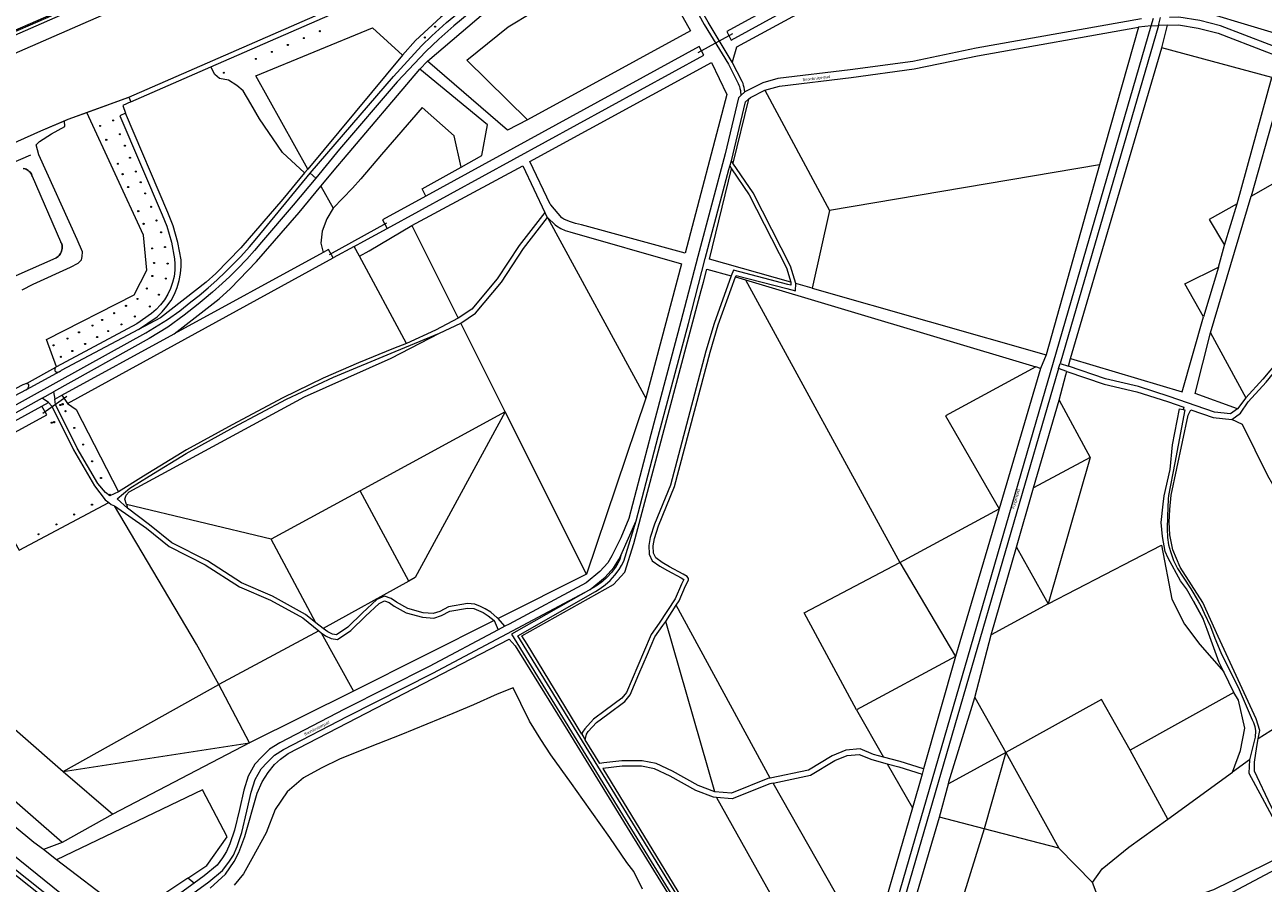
# Model space of a CAD drawing. Header units: metres. Extents: x 138165 to 154469, y 480134 to 494189.
# Tile 71 of 256: x 145283 to 145849, y 483891 to 484283. Entities that reach past the tile are written whole.
import ezdxf

# ---------------------------------------------------------------- set-up
doc = ezdxf.new("R2010")
doc.units = ezdxf.units.M
doc.header["$LTSCALE"] = 0.001
doc.header["$MEASUREMENT"] = 0
for name, color, linetype, lineweight in [('TOP-L-duiker', 7, 'Continuous', 0), ('TOP-L-topo objecten punt', 7, 'Continuous', 0), ('TOP-L-topo objecten vlak', 7, 'Continuous', 0), ('TOP-L-water beschoeiing', 7, 'Continuous', 0), ('TOP-T-topo huisnummering naamgeving', 7, 'Continuous', 0)]:
    doc.layers.add(name, color=color, linetype=linetype, lineweight=lineweight)
doc.styles.add('Style-INTL_ISO', font='INTL_ISO.shx')
doc.styles.add('Style-STANDARD', font='STANDARD.shx')

# ---------------------------------------------------------------- blocks, each defined once
blk = doc.blocks.new('24')
at = {"layer": 'TOP-L-topo objecten punt', "color": 7, "linetype": 'Continuous', "lineweight": 0}
for radius in [0.025, 0.0182, 0.0115, 0.005]:
    blk.add_circle((0, 0), radius, dxfattribs=at)
blk = doc.blocks.new('11')
at = {"layer": 'TOP-L-topo objecten punt', "color": 7, "linetype": 'Continuous', "lineweight": 0}
blk.add_circle((0, 0), 0.025, dxfattribs=at)
at = {"layer": 'TOP-L-topo objecten punt', "color": 7, "linetype": 'Continuous', "lineweight": 0, "style": 'Style-STANDARD'}
blk.add_text('AB', height=0.06, dxfattribs=at).set_placement((0.0483, 0))

msp = doc.modelspace()

# ---------------------------------------------------------------- linework, layer by layer
at = {"layer": 'TOP-L-duiker', "flags": 128}
for points in [[(145606.38, 484278.59), (145590.59, 484269.95)], [(145448.56, 484192.22), (145422.25, 484177.81)], [(145302.63, 484113.11), (145291.67, 484105.32)]]:
    msp.add_lwpolyline(points, dxfattribs=at)
at = {"layer": 'TOP-L-topo objecten vlak', "flags": 128}
for points in [[(145330.88, 484249.64), (145550.02, 484345.58), (145579.21, 484359.1), (145609.89, 484374.49), (145623.19, 484381.3), (145760.47, 484456.3), (145765.2, 484458.89), (146220.19, 484707.49), (146253.18, 484725.48), (146300.77, 484751.18)], [(145735.73, 484499.34), (145729.69, 484494.28), (145585.08, 484415.89), (145555.8, 484401.11), (145538.25, 484392.98), (145538.05, 484392.9), (145173.62, 484234.51), (145170.11, 484233.02), (145166.42, 484231.9), (145162.64, 484231.17), (145159.27, 484230.86), (145152.58, 484231.33), (145147.81, 484232.1), (145141.43, 484234.15), (145140.66, 484231.89)], [(145141.15, 484231.76), (145141.75, 484233.53), (145147.73, 484231.6), (145152.52, 484230.83), (145159.32, 484230.36), (145162.71, 484230.68), (145166.54, 484231.42), (145170.28, 484232.55), (145173.82, 484234.05), (145538.25, 484392.44), (145538.45, 484392.53), (145556.02, 484400.66), (145585.32, 484415.44), (145729.97, 484493.87), (145735.95, 484498.88)], [(145730.35, 484493.09), (145702.9, 484477.75), (145603.11, 484423.97), (145602.91, 484423.86), (145572.39, 484407.39), (145541.11, 484393), (145176.18, 484232.92), (145176.09, 484232.88), (145175.98, 484232.84), (145165.21, 484228.75), (145165.11, 484228.71), (145165.02, 484228.7), (145162.43, 484228.36), (145157.95, 484228.16), (145153.41, 484228.61), (145146.4, 484230.04), (145141.15, 484231.76)], [(145368.29, 484263.5), (145550.53, 484343.13), (145581.43, 484357.43), (145611.26, 484372.5), (145623.98, 484377.64), (145624.86, 484377.94), (145758.7, 484451.38), (145758.65, 484451.58), (145761.37, 484454.66), (145766.07, 484457.31), (145770.39, 484457.79), (145807.4, 484478.1)], [(145785.67, 484379.18), (145603.74, 484279.64), (145605.79, 484275.76), (145787.59, 484375.3), (145785.67, 484379.18)], [(145806.82, 484334.3), (145806.14, 484340.52), (145804.99, 484348.63), (145797.65, 484363.32), (145790.96, 484371.77), (145608.23, 484272.52), (145606.25, 484265.7)], [(145873.78, 484343.01), (145874.14, 484341.69), (145874.6, 484338.88), (145874.77, 484336.03), (145874.63, 484333.19), (145874.2, 484330.36), (145858.3, 484277.59), (145807.55, 484292.77)], [(145413.58, 484214.95), (145451.74, 484259.16), (145464.48, 484273.07), (145469.18, 484277.67), (145475.91, 484283.77), (145482.58, 484289.29), (145489.15, 484294.29), (145499.07, 484301.07), (145509.68, 484307.42), (145519.76, 484312.67), (145525.72, 484315.64), (145566.24, 484334.69)], [(145564.94, 484337.4), (145539.38, 484326.11), (145524.12, 484318.93), (145509.68, 484311.69), (145507.64, 484310.66), (145498.94, 484305.48), (145488.7, 484298.61), (145473.32, 484286.28), (145461.79, 484275.58), (145455.77, 484268.83)], [(145568.75, 484332.08), (145526.76, 484312.39), (145521.7, 484309.99), (145512.56, 484305.28), (145504.58, 484300.66), (145500.42, 484298.06), (145494.3, 484293.95), (145486.2, 484287.99), (145479.2, 484282.29), (145472.37, 484276.19), (145466.51, 484270.48), (145453.31, 484256.72), (145427.11, 484225.96), (145416.19, 484212.79)], [(145570.05, 484329.37), (145582.76, 484302.33), (145593.51, 484282.85), (145604.51, 484264.72), (145608.99, 484256), (145609.3, 484255.23), (145609.54, 484254.51), (145609.78, 484253.61), (145609.95, 484252.8), (145610.09, 484251.79), (145610.15, 484251.1), (145610.17, 484250.42)], [(145606.25, 484265.7), (145595.23, 484283.87), (145584.32, 484303.37), (145571.48, 484330.09)], [(145410.89, 484327.4), (145175.07, 484224.3)], [(145467.22, 484266.09), (145500.96, 484295.07), (145512.96, 484302.26), (145562, 484325.25)], [(145512.79, 484239.41), (145485.18, 484266.59), (145504.01, 484281.73), (145526.18, 484295.4), (145568.32, 484313.68)], [(145568.32, 484313.68), (145587.14, 484279.93), (145512.79, 484239.41)], [(145792.97, 484285.46), (145717.49, 484272), (145688.68, 484266.02), (145660.12, 484262.16), (145627.11, 484258.2), (145620.23, 484256.3), (145612.05, 484252.21)], [(145797.48, 484282.24), (145798.52, 484285.81)], [(145800.72, 484282.46), (145801.74, 484285.99)], [(145862.46, 484269.27), (145851.33, 484273.72), (145829.04, 484282.28), (145819.58, 484284.65), (145810.05, 484286.23), (145805.83, 484286.11)], [(145412.56, 484216.88), (145388.92, 484259.44), (145442.13, 484281.29), (145455.77, 484268.83)], [(145621.17, 484252.86), (145627.79, 484254.76), (145660.57, 484258.69), (145689.27, 484262.57), (145718.15, 484268.57), (145791.64, 484281.7)], [(145653.94, 483804.94), (145657.97, 483810.8), (145661.37, 483817.06), (145664.09, 483823.63), (145665.35, 483827.53), (145797.48, 484282.24)], [(145800.72, 484282.46), (145755.88, 484128.23)], [(145791.64, 484281.7), (145773.78, 484218.79)], [(145797.48, 484282.24), (145791.64, 484281.7)], [(145797.48, 484282.24), (145800.72, 484282.46)], [(145804.92, 484282.58), (145800.72, 484282.46)], [(145802.25, 484272.26), (145804.92, 484282.58)], [(145804.92, 484282.58), (145809.81, 484282.73), (145818.86, 484281.22), (145827.98, 484278.94), (145850.06, 484270.46), (145856.37, 484267.94)], [(145448.76, 484189.78), (145593.29, 484268.91), (145591.14, 484272.75), (145466.5, 484204.56)], [(145760.59, 484130.45), (145802.25, 484272.26)], [(145836.64, 484200.97), (145852.44, 484258.6), (145802.25, 484272.26)], [(145455.77, 484268.83), (145412.56, 484216.88)], [(145463.77, 484262.53), (145467.22, 484266.09)], [(145512.79, 484239.41), (145503.63, 484234.61), (145467.22, 484266.09)], [(145331.89, 484247.59), (145368.29, 484263.5)], [(145411.12, 484215.15), (145401.09, 484224.38), (145390.5, 484239.83), (145386.59, 484246.61), (145383.1, 484252.64), (145380.13, 484255.07), (145376.32, 484257.4), (145372.3, 484258.25), (145370.18, 484260.05), (145368.29, 484263.5)], [(145418.59, 484209.14), (145426.35, 484218.3), (145428.93, 484221.35), (145463.77, 484262.53)], [(145482.53, 484217.74), (145491.93, 484223.09), (145494.64, 484237.1), (145463.77, 484262.53)], [(145603.73, 484250.85), (145584.7, 484178.53), (145537.46, 484191.42), (145534.7, 484192.03), (145532.01, 484192.92), (145529.43, 484194.09), (145528.54, 484194.58), (145523.51, 484200.53), (145523.23, 484200.89), (145513.93, 484220.32), (145596.84, 484265.56), (145603.73, 484250.85)], [(145612.05, 484252.21), (145611.92, 484253.14), (145611.73, 484254.08), (145611.45, 484255.09), (145611.17, 484255.92), (145610.81, 484256.83), (145606.25, 484265.7)], [(145859.5, 484259.57), (145863.78, 484256.14), (145871.15, 484249.06), (145876.59, 484242.22), (145887.51, 484225.46), (145891.01, 484218.68), (145891.27, 484208.51), (145886.24, 484199.49), (145873.42, 484191.93), (145864.53, 484183.3), (145858.12, 484166.55), (145857.6, 484149.85), (145857.88, 484138.42), (145856.96, 484133.82), (145855.47, 484129.56), (145848.33, 484120.99), (145840.61, 484112.46)], [(145311.69, 484242.73), (145330.88, 484249.64)], [(145330.88, 484249.64), (145331.89, 484247.59)], [(145610.17, 484250.42), (145609.17, 484249.47), (145603.04, 484223.89), (145590.57, 484176.92), (145582.86, 484147.31), (145569.13, 484095.8), (145559.06, 484057.42), (145555.49, 484048.61), (145551.36, 484040.36), (145549.44, 484037.16), (145545.78, 484033.17), (145539.53, 484028.02), (145504.41, 484009.27), (145502.44, 484008.22)], [(145612.05, 484252.21), (145610.17, 484250.42)], [(145613.64, 484248.74), (145614.57, 484249.56), (145621.17, 484252.86)], [(145621.17, 484252.86), (145650.66, 484197.92)], [(145331.89, 484247.59), (145328.17, 484245.87), (145329.33, 484242.44)], [(145482.53, 484217.74), (145479.31, 484232.03), (145464.79, 484245.03), (145446.18, 484223.46), (145436.71, 484212.48), (145432.94, 484208.1), (145424.17, 484199.01)], [(145605.87, 484220.7), (145612.32, 484247.58), (145613.64, 484248.74)], [(145613.64, 484248.74), (145606.58, 484219.65)], [(145262.16, 484221.51), (145290.79, 484234.26), (145301.6, 484238.97)], [(145282.29, 484161.8), (145287.32, 484164.39), (145304.36, 484172.1), (145307.8, 484173.87), (145309.27, 484175.54), (145309.67, 484177.02), (145309.77, 484179.18), (145307.3, 484184.68), (145289.9, 484223.31), (145288.62, 484227.93), (145290.18, 484229.49), (145295.68, 484232.92), (145301.78, 484236.36), (145301.6, 484238.97)], [(145297.91, 484126.64), (145293.36, 484139.16), (145333.36, 484159.47), (145339.08, 484170.69), (145337.6, 484186.78), (145311.69, 484242.73)], [(145329.33, 484242.44), (145326.86, 484241.25), (145346.15, 484195.94), (145348.19, 484190.84), (145350.4, 484183.47), (145351.82, 484175.92), (145351.97, 484173.69), (145351.9, 484170.79), (145351.53, 484167.91), (145350.86, 484165.09), (145349.9, 484162.35), (145348.65, 484159.73), (145347.14, 484157.25), (145345.38, 484154.95), (145343.39, 484152.84), (145341.19, 484150.95), (145334.49, 484146.26), (145297.91, 484126.64)], [(145301.6, 484238.97), (145303.28, 484239.71), (145311.69, 484242.73)], [(145335.39, 484143.68), (145343.79, 484149.52), (145346.17, 484151.77), (145348.3, 484154.26), (145350.16, 484156.95), (145351.73, 484159.83), (145352.99, 484162.85), (145353.92, 484165.99), (145354.52, 484169.21), (145354.79, 484172.48), (145354.73, 484175.47), (145353.32, 484183.31), (145351.09, 484190.98), (145348.67, 484197.06), (145329.33, 484242.44)], [(145842.99, 484204.55), (145867.83, 484218.66), (145853.79, 484242.83)], [(145853.79, 484242.83), (145842.99, 484204.55)], [(145279.48, 484168.34), (145297.76, 484176.35), (145298.24, 484176.66), (145298.7, 484177.03), (145299.11, 484177.44), (145299.47, 484177.89), (145299.79, 484178.38), (145300.05, 484178.89), (145300.26, 484179.44), (145300.41, 484180), (145300.5, 484180.57), (145300.52, 484181.13), (145300.52, 484181.23), (145300.5, 484181.69), (145300.44, 484182.14), (145300.32, 484182.58), (145300.16, 484183.01), (145299.95, 484183.42), (145299.85, 484183.59), (145299.81, 484183.7), (145286.92, 484213.45), (145286.87, 484213.56), (145286.69, 484214.07), (145286.45, 484214.56), (145286.16, 484215.02), (145285.83, 484215.46), (145285.45, 484215.85), (145285.03, 484216.21), (145284.58, 484216.51), (145284.1, 484216.77), (145283.59, 484216.98), (145283.07, 484217.13)], [(145411.12, 484215.15), (145401.14, 484203.1), (145382.01, 484180.99), (145370.61, 484169.23), (145366.16, 484165.25), (145345.31, 484148.94), (145335.39, 484143.68)], [(145412.56, 484216.88), (145411.12, 484215.15)], [(145460.05, 484191.13), (145510.72, 484218.38), (145520.73, 484197.12)], [(145466.5, 484204.56), (145464.69, 484207.87), (145482.53, 484217.74)], [(145562.38, 484056.32), (145572.51, 484094.9), (145586.24, 484146.42), (145593.95, 484176.03), (145604.74, 484216.66), (145605.14, 484218.2)], [(145633, 484165.28), (145595.9, 484175.7), (145605.94, 484217.02)], [(145605.14, 484218.2), (145605.87, 484220.7)], [(145605.14, 484218.2), (145605.94, 484217.02)], [(145606.58, 484219.65), (145605.87, 484220.7)], [(145605.94, 484217.02), (145614, 484205.06), (145630.97, 484171.76), (145633, 484165.28)], [(145635.3, 484164.64), (145632.83, 484172.52), (145615.73, 484206.08), (145606.58, 484219.65)], [(145773.78, 484218.79), (145650.66, 484197.92)], [(145773.78, 484218.79), (145749.45, 484132.13)], [(145272.47, 484105.42), (145321.65, 484132.69), (145338.65, 484142.08), (145348.59, 484148.18), (145354.14, 484152.22), (145359.17, 484156.25), (145362.99, 484159.25), (145367.12, 484162.69), (145371.11, 484166.22), (145375.07, 484169.93), (145379.16, 484174.02), (145382.02, 484177.05), (145385.98, 484181.47), (145389.27, 484185.38), (145413.58, 484214.95)], [(145416.19, 484212.79), (145405.95, 484200.44), (145391.46, 484183.59), (145388.21, 484179.72), (145384.68, 484175.75), (145380.52, 484171.35), (145377.04, 484167.9), (145373.54, 484164.6), (145369.14, 484160.69), (145365.26, 484157.44), (145362.55, 484155.16), (145356.15, 484150.18), (145348.73, 484144.76), (145340.23, 484139.55), (145296.5, 484115.27)], [(145416.19, 484212.79), (145413.58, 484214.95)], [(145351.52, 484141.64), (145372.14, 484157.74), (145377.29, 484162.33), (145389.21, 484174.63), (145408.58, 484197.09), (145418.59, 484209.14)], [(145418.59, 484209.14), (145424.17, 484199.01)], [(145466.5, 484204.56), (145446.62, 484193.68), (145448.76, 484189.78)], [(145824.43, 484142.09), (145842.99, 484204.55)], [(145424.17, 484199.01), (145421.2, 484194.24), (145419.11, 484188.55), (145418.47, 484183.04), (145419.55, 484178.86)], [(145836.64, 484200.97), (145823.93, 484193.82), (145830.95, 484182.15)], [(145830.95, 484182.15), (145836.64, 484200.97)], [(145520.73, 484197.12), (145508.98, 484182.06), (145499.05, 484166.73), (145487.41, 484152.91), (145481.24, 484148.79)], [(145482.35, 484146.59), (145489.05, 484151.07), (145501.02, 484165.27), (145510.98, 484180.64), (145522, 484194.78)], [(145522, 484194.78), (145520.73, 484197.12)], [(145522, 484194.78), (145566.88, 484112.4)], [(145522, 484194.78), (145525.42, 484191.39), (145526.11, 484190.92), (145528.01, 484189.81), (145530.02, 484188.91), (145532.11, 484188.22), (145583.07, 484173.58), (145566.88, 484112.4)], [(145650.66, 484197.92), (145642.71, 484162.55)], [(145433.77, 484181.57), (145438.21, 484184), (145448.76, 484189.78)], [(145436.24, 484177.07), (145440.55, 484179.61), (145460.05, 484191.13)], [(145460.05, 484191.13), (145481.24, 484148.79)], [(145433.77, 484181.57), (145424.2, 484176.33)], [(145436.24, 484177.07), (145433.8, 484181.52), (145433.77, 484181.57)], [(145828.07, 484172.11), (145830.95, 484182.15)], [(145302.91, 484109.92), (145424.2, 484176.33)], [(145419.55, 484178.86), (145351.52, 484141.64)], [(145424.2, 484176.33), (145422.06, 484180.24), (145419.55, 484178.86)], [(145457.58, 484137.35), (145436.24, 484177.07)], [(145537.66, 483958.94), (145512.61, 484000), (145510.29, 484003.81), (145552.03, 484027.23), (145557.31, 484032.94), (145561.39, 484045.96), (145592.06, 484161.4), (145593.11, 484165.26), (145594.71, 484171.15), (145605.83, 484168.16)], [(145633, 484165.28), (145633.05, 484163.92), (145631.6, 484164.27), (145606.76, 484170.71), (145605.83, 484168.16)], [(145821.26, 484149.48), (145812.72, 484164.44), (145828.07, 484172.11)], [(145828.07, 484172.11), (145821.26, 484149.48)], [(145605.83, 484168.16), (145597.93, 484146.37), (145594.22, 484133.85), (145578.04, 484072.68), (145570.77, 484054.76), (145568.86, 484048.79), (145568.2, 484045.09), (145568.29, 484041.15), (145569.74, 484038.15), (145573.17, 484035.6), (145576.67, 484033.65), (145582.95, 484030.29), (145584.23, 484029.54), (145583.14, 484027.5), (145580.22, 484020.75), (145572.95, 484009.65), (145569.22, 484004.45), (145565.75, 483996.3), (145557.95, 483978.01), (145555.87, 483975.43), (145548.27, 483969.76), (145542.95, 483965.78), (145538.97, 483961.42), (145537.86, 483959.86), (145537.66, 483958.94)], [(145580.74, 484017.89), (145581.99, 484019.8), (145584.98, 484026.7), (145586.33, 484029.22), (145586.29, 484030.01), (145585.73, 484030.98), (145583.93, 484032.03), (145577.63, 484035.41), (145574.26, 484037.28), (145571.33, 484039.46), (145570.28, 484041.63), (145570.21, 484044.93), (145570.81, 484048.31), (145572.62, 484054), (145579.95, 484072.04), (145596.14, 484133.31), (145599.85, 484145.8), (145607.77, 484167.64)], [(145607.77, 484167.64), (145608.02, 484168.32), (145631.12, 484162.33), (145635.15, 484161.36), (145635.3, 484164.64)], [(145607.77, 484167.64), (145612.34, 484166.41)], [(145612.34, 484166.41), (145682.77, 484037.37)], [(145612.34, 484166.41), (145744.85, 484126.57)], [(145642.71, 484162.55), (145635.3, 484164.64)], [(145642.71, 484162.55), (145749.45, 484132.13)], [(145481.24, 484148.79), (145470.87, 484143.31), (145457.58, 484137.35)], [(145760.59, 484130.45), (145811.61, 484115.2), (145821.26, 484149.48)], [(145335.39, 484143.68), (145299.97, 484124.91), (145299.87, 484124.81), (145299.73, 484124.7), (145299.55, 484124.57), (145299.35, 484124.46)], [(145330.27, 484062.13), (145325.56, 484066.4), (145331.4, 484071.33), (145340.2, 484076.69), (145357.14, 484087.15), (145378.86, 484099.12), (145402.89, 484111.85), (145424.27, 484121.88), (145452.38, 484133.7), (145472.6, 484141.98)], [(145329.8, 484063.82), (145329.11, 484066.29), (145329.65, 484068.04), (145331.05, 484069.65), (145411.12, 484112.89), (145450.65, 484130.58), (145472.6, 484141.98)], [(145472.6, 484141.98), (145482.35, 484146.59)], [(145502.65, 484106.05), (145482.35, 484146.59)], [(145836.79, 484107.45), (145817.42, 484114.49), (145824.43, 484142.09)], [(145824.43, 484142.09), (145840.61, 484112.46)], [(145300.37, 484113.66), (145351.52, 484141.64)], [(145457.58, 484137.35), (145451.71, 484134.98), (145435.72, 484128.41), (145419.59, 484121.4), (145401.14, 484112.46), (145378.1, 484100.11), (145357.28, 484088.71), (145337.58, 484076.79), (145326.15, 484069.55)], [(145749.45, 484132.13), (145746.91, 484125.87)], [(145759.62, 484126.94), (145760.59, 484130.45)], [(145834.23, 484102.58), (145838.23, 484105.43), (145841.61, 484110.59), (145849.84, 484119.68), (145857.24, 484128.56), (145858.1, 484131.02)], [(145284.22, 484118.98), (145297.55, 484126.41)], [(145297.55, 484126.41), (145297.44, 484126.31), (145297.35, 484126.19), (145297.27, 484126.07), (145297.2, 484125.94), (145297.14, 484125.8), (145297.1, 484125.66), (145297.08, 484125.51), (145297.07, 484125.36), (145297.08, 484125.22), (145297.1, 484125.07), (145297.14, 484124.93), (145297.19, 484124.79), (145297.26, 484124.66), (145297.33, 484124.53), (145297.36, 484124.5), (145297.57, 484124.4), (145297.78, 484124.33), (145298.01, 484124.27), (145298.23, 484124.25), (145298.46, 484124.24), (145298.69, 484124.26), (145298.91, 484124.3), (145299.13, 484124.37), (145299.35, 484124.46)], [(145297.91, 484126.64), (145297.79, 484126.58), (145297.66, 484126.5), (145297.55, 484126.41)], [(145755.19, 484125.85), (145668.19, 483826.56), (145667.05, 483823.02), (145664.2, 483816.07), (145660.64, 483809.45), (145656.41, 483803.23)], [(145744.85, 484126.57), (145703.6, 484104.28), (145728.01, 484061.87)], [(145746.91, 484125.87), (145728.01, 484061.87)], [(145746.91, 484125.87), (145744.85, 484126.57)], [(145755.19, 484125.85), (145755.88, 484128.23)], [(145758.96, 484124.55), (145755.19, 484125.85)], [(145755.88, 484128.23), (145759.62, 484126.94)], [(145836.79, 484107.45), (145833.56, 484105.15), (145826.31, 484105.94), (145805.58, 484113.12), (145791.59, 484117.61), (145776.58, 484121.09), (145759.62, 484126.94)], [(145299.35, 484124.46), (145284.09, 484116.08)], [(145755.36, 484111.42), (145758.51, 484122.91), (145758.96, 484124.55)], [(145758.96, 484124.55), (145775.89, 484118.71), (145790.93, 484115.22), (145804.79, 484110.77), (145812.26, 484108.18), (145812.06, 484107.16)], [(145284.09, 484116.08), (145240.36, 484093.18), (145235.44, 484091.26), (145229.65, 484089.65), (145223.73, 484088.64), (145217.73, 484088.27), (145211.72, 484088.52), (145205.77, 484089.4), (145199.95, 484090.89), (145198.3, 484091.47), (145197.32, 484091.82), (145192, 484094.18), (145186.96, 484097.09), (145182.25, 484100.5), (145181.29, 484101.36)], [(145284.22, 484118.98), (145282.56, 484118.43), (145255.35, 484104.28)], [(145284.09, 484116.08), (145284.33, 484116.27), (145284.55, 484116.49), (145284.74, 484116.73), (145284.91, 484116.98), (145285.05, 484117.26), (145285.16, 484117.54), (145285.24, 484117.84), (145285.29, 484118.14), (145285.31, 484118.42), (145285.23, 484118.52), (145285.13, 484118.63), (145285.02, 484118.72), (145284.9, 484118.79), (145284.78, 484118.86), (145284.65, 484118.91), (145284.52, 484118.95), (145284.38, 484118.97), (145284.22, 484118.98)], [(145291.35, 484112.41), (145296.5, 484115.27)], [(145296.5, 484115.27), (145297.07, 484111.85)], [(145297.07, 484111.85), (145300.37, 484113.66)], [(145300.37, 484113.66), (145302.91, 484109.92)], [(145155.14, 484027.02), (145161.46, 484032.98), (145185.54, 484045.66), (145293.53, 484104.79), (145291.21, 484108.65)], [(145242.8, 484082.16), (145291.21, 484108.65)], [(145291.35, 484112.41), (145258.16, 484093.99)], [(145291.21, 484108.65), (145294.31, 484110.34)], [(145294.31, 484110.34), (145291.35, 484112.41)], [(145294.31, 484110.34), (145295.83, 484108.65), (145305.71, 484088.69), (145315.17, 484072.32), (145320.12, 484065.99), (145321.71, 484064.71)], [(145326.15, 484069.55), (145322.18, 484067.8), (145320.29, 484069.24), (145316.69, 484073.34), (145307.33, 484089.55), (145297.46, 484109.46), (145297.07, 484111.85)], [(145302.91, 484109.92), (145306.94, 484107.19), (145326.15, 484069.55)], [(145566.88, 484112.4), (145539.74, 484031.98)], [(145743.78, 484071.41), (145755.36, 484111.42)], [(145755.36, 484111.42), (145769.64, 484085.24)], [(145840.61, 484112.46), (145836.79, 484107.45)], [(145054.43, 484102.52), (145071.78, 484083.28), (145113.91, 484041.87), (145131.3, 484026.65), (145155.55, 484004.42), (145170.56, 483990.61), (145189.12, 483973.88), (145217.23, 483949.3), (145239.59, 483929.73), (145276.93, 483899), (145321.64, 483863.49), (145313.57, 483860.26), (145304.53, 483856.09), (145298.11, 483852.96), (145294.42, 483850.74), (145291.33, 483848.16), (145287.52, 483843.28)], [(145360.65, 483890.97), (145342.42, 483877.69), (145332.31, 483870.29), (145330.71, 483869.85), (145329.5, 483869.54), (145328.26, 483869.21), (145326.99, 483869), (145325.71, 483868.93), (145324.42, 483869), (145323.15, 483869.2), (145321.91, 483869.53), (145320.71, 483869.98), (145319.56, 483870.56), (145318.48, 483871.26), (145285.12, 483898.18), (145240.73, 483933.91), (145194.79, 483974.04), (145158.14, 484007.05), (145133.7, 484029.21), (145116.54, 484044.02), (145073.22, 484086.63), (145057.91, 484104.12)], [(145502.65, 484106.05), (145436.53, 484070.11)], [(145502.65, 484106.05), (145461.5, 484030.46), (145458.63, 484028.85)], [(145539.74, 484031.98), (145502.65, 484106.05)], [(145816.79, 484019.65), (145813.55, 484025.27), (145810.78, 484028.99), (145805.13, 484039.31), (145803.78, 484042.32), (145802.65, 484049.17), (145802.02, 484055.59), (145802.89, 484063.95), (145803.38, 484067.82), (145806.09, 484079.79), (145807.12, 484091.01), (145810.33, 484107.54), (145812.06, 484107.16)], [(145812.06, 484107.16), (145812.81, 484106.98), (145808.18, 484082.81), (145805.33, 484067.92), (145805.2, 484066.33), (145804.8, 484058.4), (145804.64, 484052.64), (145804.87, 484048.77), (145805.36, 484045.37), (145806.23, 484042.36), (145807.65, 484038.19), (145809.43, 484034.65), (145811.98, 484030.68), (145815.45, 484025.29), (145818.89, 484019.67), (145820.05, 484017.55), (145821.54, 484014.28), (145824.48, 484008.13), (145826.53, 484002.8), (145829.2, 483996.19), (145837.54, 483979.39), (145843.57, 483965.59), (145844.13, 483964.3), (145844.66, 483962.55), (145844.99, 483960.47), (145844.87, 483957.58), (145842.24, 483947.32)], [(145846.29, 483956.89), (145846.97, 483960.73), (145845.39, 483965.99), (145828.04, 484003.6), (145820.94, 484019.12), (145810.68, 484035.16), (145807.26, 484043.05), (145805.95, 484049.89), (145805.68, 484055.67), (145805.95, 484061.46), (145806.47, 484068.03), (145814.36, 484104.59), (145815.47, 484107.07), (145825.76, 484103.51), (145834.23, 484102.58)], [(145852.91, 484072.89), (145850.65, 484076.88), (145839.07, 484100.38), (145834.23, 484102.58)], [(145284.72, 483842.95), (145289.88, 483849.56), (145293.26, 483852.37), (145297.15, 483854.72), (145303.67, 483857.9), (145312.78, 483862.09), (145317.7, 483864.06), (145275.68, 483897.45), (145238.29, 483928.21), (145215.92, 483947.8), (145187.79, 483972.38), (145169.22, 483989.13), (145154.2, 484002.95), (145129.96, 484025.16), (145112.55, 484040.4), (145070.34, 484081.9), (145052.86, 484101.28)], [(145769.64, 484085.24), (145743.78, 484071.41)], [(145769.64, 484085.24), (145750.45, 484018.41)], [(145221.57, 484051.54), (145263.24, 484073.81), (145280.93, 484042.91), (145321.71, 484064.71)], [(145436.53, 484070.11), (145395.84, 484047.98)], [(145458.63, 484028.85), (145436.53, 484070.11)], [(145736.03, 484044.32), (145743.78, 484071.41)], [(145321.71, 484064.71), (145322.82, 484063.81), (145324.39, 484063.2)], [(145372.02, 483981.65), (145361.74, 484000), (145324.39, 484063.2)], [(145324.39, 484063.2), (145338.95, 484053.03), (145349.38, 484044.64), (145365.79, 484036.31), (145381.45, 484026.27), (145395.58, 484020.18), (145410.34, 484012.02), (145417.63, 484006.13)], [(145329.8, 484063.82), (145330.27, 484062.13)], [(145395.84, 484047.98), (145329.8, 484063.82)], [(145416.21, 484009.85), (145411.46, 484013.68), (145396.46, 484021.98), (145382.39, 484028.04), (145366.78, 484038.05), (145350.47, 484046.33), (145340.28, 484054.53), (145330.27, 484062.13)], [(145682.77, 484037.37), (145728.01, 484061.87)], [(145728.01, 484061.87), (145708.11, 483994.45)], [(145635.03, 483793.49), (145635.18, 483795.03), (145635.06, 483796.74), (145634.79, 483798.06), (145631.74, 483805.65), (145616.23, 483828.19), (145508.34, 484003.9), (145543.85, 484024.09), (145545.95, 484025.4), (145548.32, 484027.15), (145550.57, 484029.18), (145552.7, 484031.51), (145554.62, 484034.09), (145555.79, 484035.96), (145556.84, 484037.94), (145562.38, 484056.32)], [(145555.38, 484040.57), (145562.38, 484056.32)], [(145416.21, 484009.85), (145395.84, 484047.98)], [(145337.3, 483869.6), (145344.48, 483874.87), (145367.48, 483891.61), (145373.69, 483896.77), (145376.59, 483900.51), (145378.64, 483903.77), (145380.31, 483907.71), (145382.5, 483914.14), (145384.79, 483923.79), (145386.71, 483932.59), (145388.56, 483938.35), (145391.32, 483943.14), (145394, 483946.04), (145397.36, 483949.39), (145401.56, 483951.98), (145430.9, 483967.25), (145469.61, 483986.78), (145506.05, 484006.18), (145541.49, 484025.09), (145548.19, 484030.62), (145552.26, 484035.05), (145554.43, 484038.67), (145555.38, 484040.57)], [(145555.38, 484040.57), (145554.96, 484038.68), (145554.05, 484036.96), (145552.97, 484035.21), (145551.15, 484032.78), (145549.15, 484030.6), (145547.05, 484028.7), (145544.83, 484027.05), (145542.83, 484025.81), (145505.55, 484004.62), (145614.56, 483827.1), (145629.97, 483804.7), (145632.87, 483797.47), (145633.08, 483796.47), (145633.17, 483795.06), (145633.02, 483793.51), (145632.57, 483791.9), (145632.12, 483790.93), (145631.62, 483790.1), (145630.82, 483789.07), (145629.67, 483788.02), (145628.42, 483787.2), (145538.61, 483736.49), (145529.05, 483730.14)], [(145724.41, 484004.28), (145736.03, 484044.32)], [(145736.03, 484044.32), (145750.45, 484018.41)], [(145750.45, 484018.41), (145802.14, 484045.32), (145806.81, 484020.61), (145812.62, 484009.21), (145819.66, 483999.89), (145830.51, 483987.44)], [(145662.93, 483970.08), (145639.09, 484014.32), (145682.77, 484037.37)], [(145682.77, 484037.37), (145708.11, 483994.45)], [(145458.63, 484028.85), (145419.52, 484007.17)], [(145539.74, 484031.98), (145499.41, 484011.74)], [(145300.51, 483909.57), (145181.02, 484013.71), (145172.77, 484024.04)], [(145291.95, 483906.4), (145287.54, 483909.58), (145243.45, 483946.12), (145242.74, 483946.78), (145219.65, 483967.35), (145214.3, 483973.71), (145210.01, 483978.96), (145165.91, 484019.25)], [(145418.66, 484005.3), (145420.65, 484003.94), (145423.2, 484002.62), (145426.19, 484002.23), (145432.17, 484006.25), (145438.88, 484012.91), (145445.21, 484018.7), (145447.61, 484019.78), (145449.67, 484019.09), (145451.97, 484017.47), (145457.42, 484014.43), (145464.92, 484012.33), (145470.02, 484011.98), (145473.64, 484013.11), (145477.4, 484015.18), (145485.52, 484016.57), (145488.32, 484016.36), (145490.49, 484015.48), (145492.54, 484014.46), (145494.92, 484012.99), (145497.54, 484010.8)], [(145499.41, 484011.74), (145499.03, 484012.16), (145496.09, 484014.61), (145493.51, 484016.21), (145491.31, 484017.31), (145488.77, 484018.33), (145485.43, 484018.58), (145476.74, 484017.09), (145472.86, 484014.96), (145469.78, 484014.01), (145465.26, 484014.31), (145458.18, 484016.3), (145453.04, 484019.17), (145450.58, 484020.9), (145447.5, 484021.92), (145444.1, 484020.39), (145437.5, 484014.36), (145430.89, 484007.8), (145425.7, 484004.31), (145423.8, 484004.56), (145421.67, 484005.66), (145419.52, 484007.17)], [(145575.88, 484010.47), (145580.74, 484017.89)], [(145623.51, 483938.91), (145580.74, 484017.89)], [(145750.45, 484018.41), (145724.41, 484004.28)], [(145816.79, 484019.65), (145818.58, 484016.28), (145821.17, 484011.61)], [(145821.17, 484011.61), (145818.58, 484016.28), (145816.79, 484019.65)], [(145502.44, 484008.22), (145499.41, 484011.74)], [(145499.42, 484006.62), (145468, 483989.88), (145429.3, 483970.37), (145399.83, 483955.03), (145395.17, 483952.16), (145391.48, 483948.46), (145388.48, 483945.23), (145385.34, 483939.78), (145383.32, 483933.49), (145381.38, 483924.56), (145379.13, 483915.11), (145377.04, 483908.96), (145375.53, 483905.4), (145373.71, 483902.52), (145371.16, 483899.21), (145365.33, 483894.37), (145360.65, 483890.97)], [(145417.63, 484006.13), (145372.02, 483981.65)], [(145419.52, 484007.17), (145416.21, 484009.85)], [(145417.63, 484006.13), (145418.66, 484005.3)], [(145497.54, 484010.8), (145433.47, 483978.65)], [(145497.54, 484010.8), (145499.42, 484006.62)], [(145502.44, 484008.22), (145499.42, 484006.62)], [(145539.17, 483956.46), (145539.73, 483959.04), (145540.53, 483960.16), (145544.3, 483964.3), (145549.47, 483968.16), (145557.27, 483973.98), (145559.68, 483976.97), (145563.69, 483986.37), (145567.59, 483995.52), (145570.97, 484003.46), (145574.6, 484008.52), (145575.88, 484010.47)], [(145598.27, 483932.73), (145575.88, 484010.47)], [(145830.51, 483987.44), (145828.42, 483991.69), (145822.99, 484006.8), (145821.17, 484011.61)], [(145368.03, 483888.73), (145375, 483895.06), (145378.96, 483900.89), (145381.04, 483905.06), (145383.77, 483912.33), (145389.45, 483932.02), (145391.68, 483937.31), (145394.42, 483941.49), (145397.36, 483945.16), (145400.1, 483947.53), (145403.55, 483950.12), (145426.34, 483961.85), (145504.42, 484002.31), (145507.24, 483999.27), (145531.25, 483960.57), (145559.55, 483914.44), (145599, 483850.36)], [(145418.66, 484005.3), (145433.47, 483978.65)], [(145716.95, 483975.76), (145724.41, 484004.28)], [(145708.11, 483994.45), (145662.93, 483970.08)], [(145708.11, 483994.45), (145693.56, 483943.11)], [(145835.15, 483978.06), (145830.51, 483987.44)], [(145300.97, 483941.9), (145372.02, 483981.65)], [(145385.96, 483955.09), (145372.02, 483981.65)], [(145565.26, 483888.32), (145561.33, 483896.3), (145558.09, 483900.5), (145550.34, 483911.84), (145538.13, 483929.24), (145532.89, 483936.44), (145523.44, 483949.55), (145518.86, 483956.59), (145513.78, 483964.94), (145509.73, 483972.99), (145506.32, 483980.16), (145499.03, 483977.27), (145488.19, 483972.42), (145478.7, 483968.49), (145455.05, 483958.68), (145444.52, 483954.52), (145427.34, 483947.8), (145418.67, 483943.55), (145410.65, 483939.13), (145403.12, 483932.75), (145397.75, 483924.62), (145393.58, 483913.98), (145387.01, 483902.04), (145383.19, 483895.33), (145378.95, 483890.16)], [(145433.47, 483978.65), (145385.96, 483955.09)], [(145835.15, 483978.06), (145787.84, 483951.76)], [(145834.48, 483941.68), (145838.2, 483951.57), (145840.22, 483961.67), (145837.2, 483974.49), (145835.15, 483978.06)], [(145885.87, 483978.36), (145866.52, 483969.59), (145846.29, 483956.89)], [(145262.81, 483975.3), (145300.97, 483941.9)], [(145704.87, 483936.39), (145705.08, 483937.17), (145716.95, 483975.76)], [(145716.95, 483975.76), (145731.05, 483950.57)], [(145787.84, 483951.76), (145774.74, 483974.89), (145731.05, 483950.57)], [(145662.93, 483970.08), (145675.3, 483948.54)], [(145537.66, 483958.94), (145539.17, 483956.46)], [(145598.27, 483932.73), (145590.77, 483935.63), (145579, 483942.14), (145571.6, 483945.57), (145565.17, 483946.85), (145555.82, 483946.85), (145547.65, 483945.96), (145545.76, 483945.65), (145539.17, 483956.46)], [(145863.71, 483909.28), (145860.91, 483910.24), (145851.97, 483926.28), (145844.61, 483942.06), (145844.61, 483946.27), (145845.66, 483953.37), (145846.29, 483956.89)], [(145300.97, 483941.9), (145385.96, 483955.09)], [(145385.96, 483955.09), (145323.68, 483922.56)], [(145675.3, 483948.54), (145670.67, 483949.77), (145664.59, 483952.25), (145658.07, 483951.65), (145651.9, 483949.17), (145641.1, 483942.57), (145623.51, 483938.91)], [(145624.96, 483936.7), (145642.02, 483940.24), (145653.01, 483946.96), (145658.66, 483949.23), (145664.21, 483949.74), (145669.89, 483947.43), (145677.02, 483945.53)], [(145731.05, 483950.57), (145704.87, 483936.39)], [(145731.05, 483950.57), (145721.17, 483915.85)], [(145731.05, 483950.57), (145755.31, 483907.01)], [(145804.97, 483920.22), (145787.84, 483951.76)], [(145599.01, 483930.16), (145597.7, 483930.27), (145589.7, 483933.36), (145577.87, 483939.9), (145570.82, 483943.17), (145564.92, 483944.35), (145555.95, 483944.35), (145547.14, 483943.39), (145616.9, 483829.03), (145632.63, 483806.12), (145635.75, 483798.34), (145636.06, 483796.88), (145636.18, 483795.02), (145636.12, 483794.41)], [(145693.56, 483943.11), (145682.93, 483946.51), (145675.3, 483948.54)], [(145677.02, 483945.53), (145688.56, 483925.45)], [(145677.02, 483945.53), (145682.24, 483944.15), (145692.89, 483940.74)], [(145842.24, 483947.32), (145841.98, 483941.27), (145848.02, 483929.96), (145859.33, 483908.92), (145860.09, 483907.41), (145859.87, 483905.74), (145858.98, 483904.32), (145857.75, 483903.66), (145825.93, 483887.89), (145811.47, 483882.89), (145786.48, 483866.32), (145780.15, 483861.84)], [(145842.24, 483947.32), (145834.48, 483941.68)], [(145300.97, 483941.9), (145323.68, 483922.56)], [(145623.51, 483938.91), (145622.45, 483938.69), (145605.9, 483932.07), (145598.27, 483932.73)], [(145692.89, 483940.74), (145688.56, 483925.45)], [(145693.56, 483943.11), (145692.89, 483940.74)], [(145804.97, 483920.22), (145834.48, 483941.68)], [(145357.83, 483893.23), (145366.56, 483899.06), (145375.79, 483912.13), (145364.46, 483933.65), (145297.94, 483901.59)], [(145624.96, 483936.7), (145623.38, 483936.37), (145606.28, 483929.53), (145599.01, 483930.16)], [(145669.25, 483858.71), (145624.96, 483936.7)], [(145700.89, 483921.08), (145704.87, 483936.39)], [(145599.01, 483930.16), (145626.96, 483880.38), (145647.27, 483844.21), (145656.79, 483827.26)], [(145323.68, 483922.56), (145300.51, 483909.57)], [(145688.56, 483925.45), (145669.25, 483858.71)], [(145678.46, 483845.24), (145700.89, 483921.08)], [(145721.17, 483915.85), (145700.89, 483921.08)], [(145721.17, 483915.85), (145710.92, 483882.41), (145735.31, 483838.5)], [(145755.31, 483907.01), (145721.17, 483915.85)], [(145770.59, 483891.35), (145775.12, 483897.59), (145787.18, 483907.39), (145804.97, 483920.22)], [(145300.51, 483909.57), (145291.95, 483906.4)], [(145297.94, 483901.59), (145291.95, 483906.4)], [(145755.31, 483907.01), (145770.59, 483891.35)], [(145930.1, 483898.58), (145805.77, 483831.12), (145789.03, 483862.75), (145866.33, 483903.83), (145863.71, 483909.28)], [(145357.83, 483893.23), (145335.46, 483878.31), (145325.4, 483880.66), (145297.94, 483901.59)], [(145360.65, 483890.97), (145357.83, 483893.23)], [(145780.15, 483861.84), (145778.94, 483869.21), (145770.59, 483891.35)]]:
    msp.add_lwpolyline(points, dxfattribs=at)
at = {"layer": 'TOP-L-water beschoeiing', "flags": 128}
for points in [[(145646.08, 484429.78), (145576.28, 484396.68), (145524.33, 484372.23), (145473.85, 484348.29), (145421.49, 484324.51), (145419.17, 484323.55), (145417.01, 484323.31), (145415.57, 484323.79), (145414.57, 484324.43), (145410.89, 484327.4), (145175.07, 484224.3)], [(145330.88, 484249.64), (145550.02, 484345.58)], [(145303.28, 484239.71), (145330.88, 484249.64)], [(145290.79, 484234.26), (145303.28, 484239.71)], [(145262.16, 484221.51), (145290.79, 484234.26)], [(145286.09, 484223.25), (145265.55, 484214.36), (145264.51, 484216.73)], [(145282.76, 484217.2), (145283.07, 484217.13), (145283.59, 484216.98), (145284.1, 484216.77), (145284.58, 484216.51), (145285.03, 484216.21), (145285.45, 484215.85), (145285.83, 484215.46), (145286.16, 484215.02), (145286.45, 484214.56), (145286.69, 484214.07), (145286.87, 484213.56)], [(145299.85, 484183.59), (145299.81, 484183.7), (145286.92, 484213.45), (145286.87, 484213.56)], [(145300.52, 484181.23), (145300.52, 484181.13), (145300.5, 484180.57), (145300.41, 484180), (145300.26, 484179.44), (145300.05, 484178.89), (145299.79, 484178.38), (145299.47, 484177.89), (145299.11, 484177.44), (145298.7, 484177.03), (145298.24, 484176.66), (145297.76, 484176.35)], [(145299.85, 484183.59), (145299.95, 484183.42), (145300.16, 484183.01), (145300.32, 484182.58), (145300.44, 484182.14), (145300.5, 484181.69), (145300.52, 484181.23)], [(145279.48, 484168.34), (145297.76, 484176.35)]]:
    msp.add_lwpolyline(points, dxfattribs=at)

# ---------------------------------------------------------------- block references
at = {"layer": 'TOP-L-topo objecten punt', "xscale": 10, "yscale": 10, "zscale": 10}
for name, p in [('24', (145418.07, 484279.84)), ('24', (145470.65, 484281.88)), ('24', (145403.46, 484273.51)), ('24', (145410.76, 484276.67)), ('24', (145465.97, 484276.92)), ('24', (145388.85, 484267.17)), ('24', (145396.15, 484270.34)), ('24', (145374.23, 484260.84)), ('24', (145323.76, 484239.09)), ('24', (145317.78, 484236.59)), ('24', (145326.8, 484232.78)), ('24', (145320.63, 484230.23)), ('24', (145329.13, 484227.56)), ('24', (145331.44, 484222.06)), ('24', (145325.9, 484219.31)), ('24', (145334.09, 484215.75)), ('24', (145328.09, 484214.54)), ('24', (145336.33, 484210.88)), ('24', (145330.6, 484208.69)), ('24', (145338.39, 484205.78)), ('24', (145341.12, 484199.66)), ('24', (145335.22, 484197.67)), ('24', (145343.54, 484193.42)), ('24', (145337.66, 484191.88)), ('24', (145345.63, 484188.03)), ('24', (145347.43, 484181.27)), ('24', (145341.51, 484180.67)), ('24', (145342.44, 484174.03)), ('24', (145348.61, 484173.75)), ('24', (145341.65, 484168.08)), ('24', (145347.78, 484166.9)), ('24', (145339.13, 484162.38)), ('24', (145344.64, 484159.55)), ('24', (145329.64, 484154.47)), ('24', (145334.87, 484157.64)), ('24', (145340.45, 484154.16)), ('24', (145318.76, 484148.01)), ('24', (145324.22, 484151.14)), ('24', (145333.69, 484149.6)), ('24', (145308.16, 484142.36)), ('24', (145314.33, 484145.46)), ('24', (145321.53, 484142.94)), ('24', (145327.54, 484146)), ('24', (145296.56, 484136.47)), ('24', (145302.93, 484139.53)), ('24', (145311, 484137.06)), ('24', (145316.48, 484140.23)), ('24', (145299.86, 484131.19)), ('24', (145305.14, 484133.88)), ('11', (145299.65, 484109.24)), ('24', (145301.99, 484106.39)), ('11', (145295.68, 484101.11)), ('24', (145306.04, 484098.76)), ('24', (145310.09, 484091.14)), ('24', (145314.14, 484083.51)), ('24', (145318.19, 484075.88)), ('24', (145322.24, 484068.26)), ('24', (145314.12, 484063.75)), ('24', (145305.99, 484059.24)), ('24', (145297.86, 484054.73)), ('24', (145289.73, 484050.22))]:
    msp.add_blockref(name, p, dxfattribs=at)

# ---------------------------------------------------------------- texts
at = {"layer": 'TOP-T-topo huisnummering naamgeving', "style": 'Style-INTL_ISO'}
for s, rotation, p in [('Boomkruiperpad', 7, (145638.46, 484256.97)), ('Fongerspad', 73.9, (145734.96, 484061.76)), ('Boomkruiperpad', 26.7, (145411.29, 483958.31))]:
    msp.add_text(s, height=1.25, rotation=rotation, dxfattribs=at).set_placement(p)

doc.saveas('drawing.dxf')
